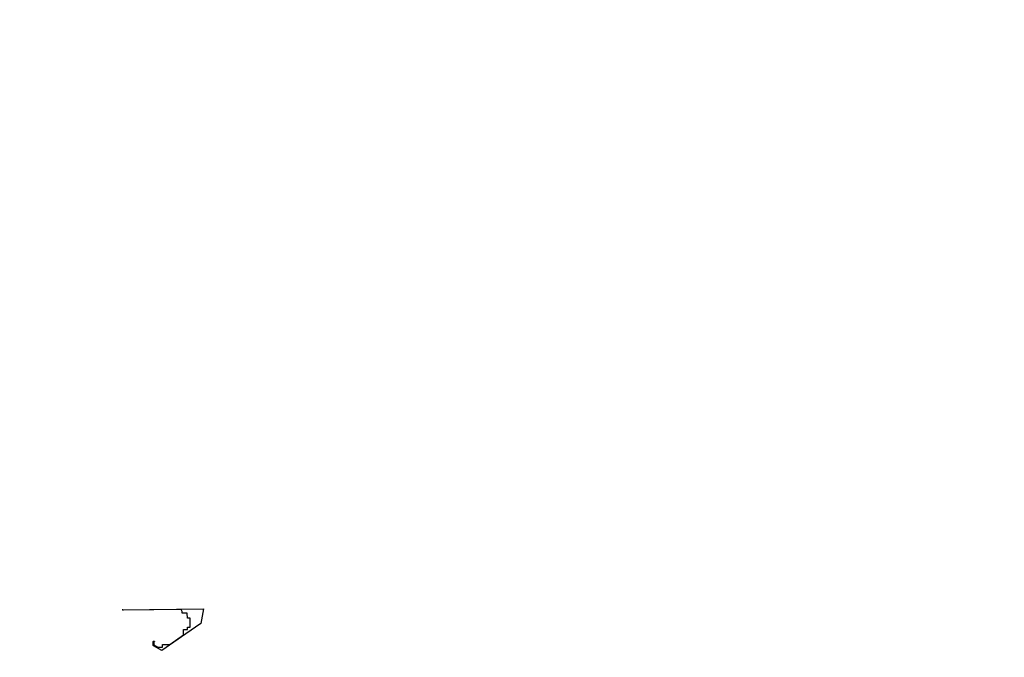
# Model space of a CAD drawing. Extents: x 8014 to 6635291, y -5609 to 5765892.
# Tile 107 of 158: x 6601434 to 6602269, y 5731647 to 5732188. Entities that reach past the tile are written whole.
import ezdxf

# ---------------------------------------------------------------- set-up
doc = ezdxf.new("R2010")
doc.units = 0
doc.layers.add('a_zieleń', color=80, linetype='CONTINUOUS')
doc.layers.add('POWIERZCHNIA', color=6, linetype='CONTINUOUS')

msp = doc.modelspace()

# ---------------------------------------------------------------- hatches: boundary and pattern name
at = {"layer": 'a_zieleń', "transparency": 33554687}
h = msp.add_hatch(dxfattribs=at)
h.set_pattern_fill('ANSI31', color=256, scale=2, angle=0.541558)
h.set_pattern_definition([(45.54155787, (6600987.53512, 5732094.77134), (-0.1784396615, 0.175097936), [])])
edge = h.paths.add_edge_path()
edge.add_line((6601184.523, 5731785.715), (6601184.767, 5731785.473))
edge.add_line((6601184.767, 5731785.473), (6601208.79, 5731802.27))
edge.add_line((6601208.79, 5731802.27), (6601211.05, 5731814.48))
edge.add_line((6601211.05, 5731814.48), (6601142.151, 5731813.823))
edge.add_arc((6601143.698, 5731819.102), 5.501, 253.660343, 270.547511)
edge.add_line((6601143.751, 5731813.601), (6601191.034, 5731814.053))
edge.add_arc((6601191.122, 5731812.113), 1.942, 359.837408, 92.593968, ccw=False)
edge.add_line((6601193.063, 5731812.108), (6601193.074, 5731811.004))
edge.add_line((6601193.074, 5731811.004), (6601197.383, 5731811.045))
edge.add_line((6601197.383, 5731811.045), (6601197.425, 5731806.621))
edge.add_line((6601197.425, 5731806.621), (6601199.732, 5731806.642))
edge.add_line((6601199.732, 5731806.642), (6601199.803, 5731799.171))
edge.add_line((6601199.803, 5731799.171), (6601197.516, 5731797.165))
edge.add_line((6601197.516, 5731797.165), (6601194.216, 5731797.133))
edge.add_line((6601194.216, 5731797.133), (6601194.251, 5731793.47))
edge.add_arc((6601191.538, 5731793.658), 2.72, 281.089447, 356.035789, ccw=False)
edge.add_line((6601192.061, 5731790.989), (6601185.152, 5731786.156))
edge.add_arc((71774552.687, -87417922.681), 113685689.918, 124.97904394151, 124.97904432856)
h.paths.add_polyline_path([(6601204.906, 5731809.178), (6601202.577, 5731808.579), (6601203.741, 5731808.879)], flags=16)

# ---------------------------------------------------------------- linework, layer by layer
at = {"layer": 'POWIERZCHNIA', "elevation": -201.6}
msp.add_lwpolyline([(6601520.792, 5731687.426), (6601589.515, 5731688.081), (6601587.255, 5731675.871), (6601574.524, 5731666.965), (6601554.338, 5731652.877), (6601547.24, 5731656.881), (6601546.973, 5731657.101), (6601546.868, 5731657.248), (6601546.776, 5731657.456), (6601546.732, 5731657.752), (6601546.733, 5731659.179), (6601546.734, 5731659.918), (6601546.756, 5731660.134), (6601546.822, 5731660.324), (6601546.857, 5731660.424), (6601546.988, 5731660.582), (6601547.216, 5731660.772), (6601547.427, 5731660.869), (6601547.552, 5731660.901), (6601547.719, 5731660.917), (6601547.952, 5731660.919), (6601547.907, 5731660.504), (6601547.908, 5731660.452), (6601547.381, 5731660.452), (6601547.378, 5731657.581), (6601550.699, 5731655.583), (6601554.819, 5731655.576), (6601554.818, 5731657.938), (6601561.006, 5731657.93), (6601572.725, 5731666.129), (6601572.681, 5731670.734), (6601575.981, 5731670.766), (6601575.961, 5731672.75), (6601578.268, 5731672.772), (6601578.196, 5731680.244), (6601575.89, 5731680.222), (6601575.848, 5731684.646), (6601571.539, 5731684.605), (6601571.518, 5731685.916), (6601571.311, 5731686.608), (6601570.93, 5731687.116), (6601570.266, 5731687.533), (6601569.708, 5731687.652), (6601547.471, 5731687.444), (6601522.016, 5731687.204), (6601521.14, 5731687.298), (6601520.776, 5731687.379), (6601520.616, 5731687.424), (6601520.792, 5731687.426)], dxfattribs=at)

doc.saveas('drawing.dxf')
